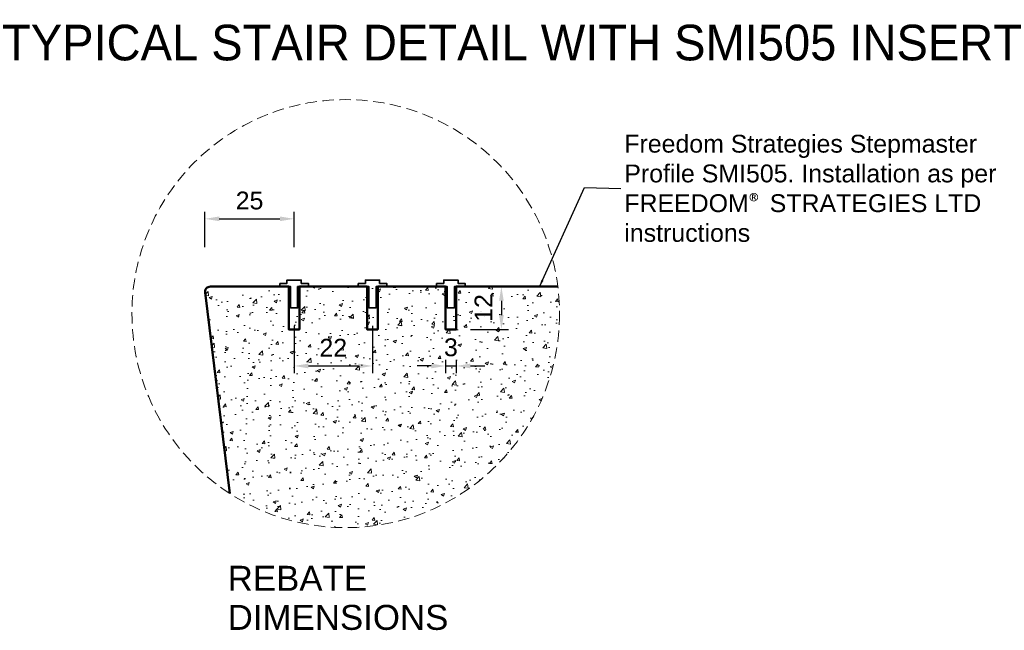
# Model space of a CAD drawing. Header units: millimetres. Extents: x -347 to 646, y -989 to 80.
# Tile 3 of 4: x -52 to 224, y -91 to 80. Entities that reach past the tile are written whole.
import ezdxf

# ---------------------------------------------------------------- set-up
doc = ezdxf.new("R2010")
doc.units = ezdxf.units.MM
doc.linetypes.add('HIDDEN2', pattern=[4.7624999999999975, 3.174999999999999, -1.587499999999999])
for name, color, linetype, lineweight in [('FS-DETAIL', 3, 'Continuous', 35), ('FS-DETAIL-HATCH', 253, 'Continuous', 13), ('FS-DETAIL-THICK', 2, 'Continuous', 50), ('FS-DETAIL-THIN', 8, 'Continuous', 18), ('FS-DIM', 14, 'Continuous', 15), ('FS-TEXT', 7, 'Continuous', 25)]:
    doc.layers.add(name, color=color, linetype=linetype, lineweight=lineweight)
doc.styles.add('Arial', font='arial.ttf', dxfattribs={"height": 2.5})
doc.dimstyles.new('Diagonal_2.5mm Arial', dxfattribs={"dimtxt": 2.5, "dimasz": 2, "dimexe": 1, "dimexo": 2, "dimgap": 1, "dimtad": 0, "dimdec": 0, "dimzin": 0, "dimdsep": 46, "dimtxsty": 'Arial', "dimcen": 2, "dimdle": 4, "dimclrd": 256, "dimclre": 256, "dimclrt": 50, "dimaunit": 1, "dimadec": 0, "dimazin": 0, "dimtfac": 1, "dimtdec": 0, "dimtix": 1, "dimtmove": 2, "dimatfit": 3, "dimfxl": 1, "dimtvp": 1, "dimtolj": 1, "dimtzin": 0, "dimarcsym": 0})
doc.dimstyles.new('Diagonal_2.5mm Arial$7', dxfattribs={"dimtxt": 2.5, "dimasz": 2, "dimexe": 1, "dimexo": 2, "dimgap": 1, "dimtad": 0, "dimdec": 0, "dimzin": 0, "dimdsep": 46, "dimtxsty": 'Arial', "dimcen": 2, "dimdle": 4, "dimclrd": 1, "dimclre": 256, "dimclrt": 7, "dimaunit": 1, "dimadec": 0, "dimazin": 0, "dimtfac": 1, "dimtdec": 0, "dimtix": 1, "dimtmove": 2, "dimatfit": 3, "dimfxl": 1, "dimtvp": 1, "dimtolj": 1, "dimtzin": 0, "dimarcsym": 0})

# ---------------------------------------------------------------- blocks, each defined once
blk = doc.blocks.new('FS_SMI505')
at = {"layer": 'FS-DETAIL', "color": 0}
blk.add_lwpolyline([(-4, 0.8999999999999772), (-2, 0.8999999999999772), (-2, 1.799999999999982), (2, 1.799999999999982), (2, 0.8999999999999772), (4, 0.8999999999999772), (4, -2.84e-14), (1, -2.84e-14), (1, -6), (-1, -6), (-1, -2.84e-14), (-4, -2.84e-14)], close=True, dxfattribs=at)
blk = doc.blocks.new('*D7')
at = {"layer": 'Defpoints', "color": 0, "transparency": 16777216}
for p in [(25.11951453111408, 23.98727687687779), (0.1145902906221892, 12.00000000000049), (25.11951453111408, 12.00000000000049)]:
    blk.add_point(p, dxfattribs=at)
at = {"layer": 'FS-DIM', "lineweight": -2, "transparency": 16777216}
for p, q in [((0.1145902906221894, 16.00000000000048), (0.11459029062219, 25.98727687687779)), ((25.11951453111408, 16.00000000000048), (25.11951453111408, 25.98727687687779)), ((4.11459029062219, 23.98727687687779), (21.11951453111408, 23.98727687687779))]:
    blk.add_line(p, q, dxfattribs=at)
at = {"layer": 'FS-DIM', "transparency": 16777216}
for points in [[(4.11459029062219, 24.65394354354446), (4.11459029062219, 23.32061021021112), (0.1145902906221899, 23.98727687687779)], [(21.11951453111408, 24.65394354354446), (21.11951453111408, 23.32061021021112), (25.11951453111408, 23.98727687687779)]]:
    blk.add_solid(points, dxfattribs=at)
at = {"layer": 'FS-DIM', "color": 50, "transparency": 16777216, "insert": (12.61705241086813, 29.0930067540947), "char_height": 5, "attachment_point": 5, "style": 'Arial'}
blk.add_mtext('\\A1;25', dxfattribs=at)
blk = doc.blocks.new('*D8')
at = {"layer": 'Defpoints', "color": 0, "transparency": 16777216}
for p in [(25.11951453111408, -1.967181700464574), (47.11951453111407, -1.967181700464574), (47.11951453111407, -17.26915261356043)]:
    blk.add_point(p, dxfattribs=at)
at = {"layer": 'FS-DIM', "lineweight": -2, "transparency": 16777216}
for p, q in [((25.11951453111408, -5.967181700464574), (25.11951453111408, -19.26915261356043)), ((47.11951453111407, -5.967181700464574), (47.11951453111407, -19.26915261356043)), ((29.11951453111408, -17.26915261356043), (43.11951453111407, -17.26915261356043))]:
    blk.add_line(p, q, dxfattribs=at)
at = {"layer": 'FS-DIM', "transparency": 16777216}
for points in [[(29.11951453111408, -16.60248594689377), (29.11951453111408, -17.9358192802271), (25.11951453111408, -17.26915261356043)], [(43.11951453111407, -16.60248594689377), (43.11951453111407, -17.9358192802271), (47.11951453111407, -17.26915261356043)]]:
    blk.add_solid(points, dxfattribs=at)
at = {"layer": 'FS-DIM', "color": 50, "transparency": 16777216, "insert": (36.11951453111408, -12.15544735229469), "char_height": 5, "attachment_point": 5, "style": 'Arial'}
blk.add_mtext('\\A1;22', dxfattribs=at)
blk = doc.blocks.new('*D9')
at = {"layer": 'Defpoints', "color": 0, "transparency": 16777216}
for p in [(70.6195145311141, 5.000000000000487), (70.6195145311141, -6.999999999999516), (83.29282039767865, -6.999999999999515)]:
    blk.add_point(p, dxfattribs=at)
at = {"layer": 'FS-DIM', "lineweight": -2, "transparency": 16777216}
for p, q in [((74.6195145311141, 5.000000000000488), (85.29282039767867, 5.000000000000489)), ((83.29282039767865, 1.000000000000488), (83.29282039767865, -2.999999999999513)), ((74.6195145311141, -6.999999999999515), (85.29282039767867, -6.999999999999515))]:
    blk.add_line(p, q, dxfattribs=at)
at = {"layer": 'FS-DIM', "transparency": 16777216}
for points in [[(82.626153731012, 1.000000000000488), (83.95948706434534, 1.000000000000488), (83.29282039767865, 5.000000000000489)], [(82.626153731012, -2.999999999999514), (83.95948706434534, -2.999999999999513), (83.29282039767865, -6.999999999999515)]]:
    blk.add_solid(points, dxfattribs=at)
at = {"layer": 'FS-DIM', "color": 50, "transparency": 16777216, "insert": (78.27235655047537, -0.9999999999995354), "char_height": 5, "attachment_point": 5, "rotation": 90, "style": 'Arial'}
blk.add_mtext('\\A1;12', dxfattribs=at)
blk = doc.blocks.new('*D10')
at = {"layer": 'Defpoints', "color": 0, "transparency": 16777216}
for p in [(67.61951453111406, -11.51381255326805), (70.61951453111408, -11.6672078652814), (70.61951453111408, -17.26915261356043)]:
    blk.add_point(p, dxfattribs=at)
at = {"layer": 'FS-DIM', "lineweight": -2, "transparency": 16777216}
for p, q in [((67.61951453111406, -15.51381255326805), (67.61951453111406, -19.26915261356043)), ((70.61951453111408, -15.6672078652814), (70.61951453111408, -19.26915261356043)), ((63.61951453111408, -17.26915261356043), (59.61951453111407, -17.26915261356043)), ((67.61951453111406, -17.26915261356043), (70.61951453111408, -17.26915261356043)), ((74.61951453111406, -17.26915261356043), (78.61951453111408, -17.26915261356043))]:
    blk.add_line(p, q, dxfattribs=at)
at = {"layer": 'FS-DIM', "transparency": 16777216}
for points in [[(63.61951453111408, -16.60248594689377), (63.61951453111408, -17.9358192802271), (67.61951453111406, -17.26915261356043)], [(74.61951453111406, -16.60248594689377), (74.61951453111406, -17.9358192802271), (70.61951453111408, -17.26915261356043)]]:
    blk.add_solid(points, dxfattribs=at)
at = {"layer": 'FS-DIM', "color": 50, "transparency": 16777216, "insert": (69.11951453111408, -12.06443048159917), "char_height": 5, "attachment_point": 5, "style": 'Arial'}
blk.add_mtext('\\A1;3', dxfattribs=at)

msp = doc.modelspace()

# ---------------------------------------------------------------- hatches: boundary and pattern name
at = {"layer": 'FS-DETAIL-HATCH'}
h = msp.add_hatch(dxfattribs=at)
h.set_pattern_fill('AR-CONC', color=256, scale=0.05)
h.set_pattern_definition([(50, (0, 0), (9.1092334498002, -0.7969542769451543), [0.9525000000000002, -10.4775]), (355, (0, 0), (-1.762171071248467, 9.552842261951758), [0.762, -8.3820292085]), (100.4514446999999, (0.7591003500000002, -0.0664126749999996), (7.347062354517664, 8.755887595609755), [0.80950044, -8.904512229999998]), (46.1842, (0, 2.54), (13.5539520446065, -2.102116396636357), [1.428749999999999, -15.71625]), (96.63555760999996, (1.129495, 2.364825), (11.87020670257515, 12.37130622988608), [1.214251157, -13.356780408]), (351.18415117, (0, 2.54), (11.87020670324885, 12.37130622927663), [1.1429983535, -12.572986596]), (21, (1.27, 1.905), (7.580719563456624, -5.11325990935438), [0.9525000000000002, -10.4775]), (326, (1.27, 1.905), (3.090101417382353, 9.209398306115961), [0.762, -8.382]), (71.45144499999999, (1.901726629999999, 1.478895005), (10.67082096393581, 4.096138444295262), [0.80950044, -8.904496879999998]), (37.5, (0, 0), (0.1544301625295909, 4.227751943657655), [0, -8.2804, 0, -8.509, 0, -8.41375]), (7.499999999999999, (0, 0), (3.340983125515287, 5.009028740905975), [0, -4.851399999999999, 0, -8.0899, 0, -3.20675]), (327.5, (-2.832099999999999, 0), (6.77952975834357, -0.2864371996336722), [0, -3.175, 0, -9.906, 0, -13.1445]), (317.5, (-4.1021, 0), (7.406459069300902, 1.271324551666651), [0, -4.1275, 0, -6.5786, 0, -9.3345])])
edge = h.paths.add_edge_path()
edge.add_arc((19.99286151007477, -4.321130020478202), 79.69046314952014, 0.8996323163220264, 6.375823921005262)
edge.add_line((99.19042840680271, 4.528464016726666), (86.11529373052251, 4.744256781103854))
edge.add_line((86.11529373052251, 4.744256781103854), (86.11951453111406, -2.999999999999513))
edge.add_line((86.11951453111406, -2.999999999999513), (84.11951453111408, -2.999999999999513))
edge.add_line((84.11951453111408, -2.999999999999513), (84.11583834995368, 4.777255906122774))
edge.add_line((84.11583834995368, 4.777255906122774), (81.11665527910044, 4.826754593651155))
edge.add_line((81.11665527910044, 4.826754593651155), (56.11951453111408, 5.000000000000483))
edge.add_line((56.11951453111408, 5.000000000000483), (56.11951453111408, -2.999999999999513))
edge.add_line((56.11951453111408, -2.999999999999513), (54.11951453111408, -2.999999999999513))
edge.add_line((54.11951453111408, -2.999999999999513), (54.11951453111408, 5.000000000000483))
edge.add_line((54.11951453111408, 5.000000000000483), (51.11951453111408, 5.000000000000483))
edge.add_line((51.11951453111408, 5.000000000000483), (26.11951453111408, 5.000000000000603))
edge.add_line((26.11951453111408, 5.000000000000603), (26.11951453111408, -2.999999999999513))
edge.add_line((26.11951453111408, -2.999999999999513), (24.11951453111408, -2.999999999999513))
edge.add_line((24.11951453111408, -2.999999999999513), (24.11951453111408, 5.000000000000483))
edge.add_line((24.11951453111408, 5.000000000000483), (21.11951453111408, 5.000000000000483))
edge.add_line((21.11951453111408, 5.000000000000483), (1.61951453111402, 5.000000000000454))
edge.add_arc((1.619514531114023, 3.500000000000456), 1.499999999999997, 90.0000000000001, 188.1301023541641)
edge.add_line((0.134590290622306, 3.287867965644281), (7.081495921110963, -53.01225132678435))
edge.add_arc((39.61886159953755, -2.532869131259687), 60.0570411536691, 237.1954901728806, 359.4876364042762)

# ---------------------------------------------------------------- linework, layer by layer
at = {"layer": 'FS-DETAIL-THICK', "flags": 128}
msp.add_lwpolyline([(7.081495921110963, -53.01225132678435), (0.1345902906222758, 3.287867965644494, -0.4564120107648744), (1.619514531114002, 5.000000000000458), (23.61951453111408, 5.000000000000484), (23.61951453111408, -6.999999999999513), (26.61951453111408, -6.999999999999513), (26.61951453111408, 5.000000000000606), (45.61951453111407, 5.000000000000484), (45.61951453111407, -6.999999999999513), (48.61951453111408, -6.999999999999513), (48.61951453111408, 5.000000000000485), (67.61951453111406, 5.000000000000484), (67.61951453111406, -6.999999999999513), (70.61951453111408, -6.999999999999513), (70.61951453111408, 5.000000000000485), (99.19042840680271, 5.035211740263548)], format="xyb", dxfattribs=at)
at = {"layer": 'FS-DETAIL-THIN', "linetype": 'HIDDEN2'}
msp.add_circle((39.61519809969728, -2.598381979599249), 60, dxfattribs=at)

# ---------------------------------------------------------------- block references
at = {"layer": 'FS-DETAIL'}
for p in [(25.11951453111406, 5.000000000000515), (47.11951453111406, 5.000000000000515), (69.11951453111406, 5.000000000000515)]:
    msp.add_blockref('FS_SMI505', p, dxfattribs=at)

# ---------------------------------------------------------------- texts
at = {"layer": 'FS-TEXT', "color": 7, "line_spacing_factor": 0.9385317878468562, "style": 'Arial', "bg_fill": 3, "box_fill_scale": 1.25, "bg_fill_color": 7, "bg_fill_transparency": 0}
for s, insert, char_height, width, attachment_point in [('TYPICAL STAIR DETAIL WITH SMI505 INSERT', (86.26961127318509, 73.33493214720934), 10, 307.8521249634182, 5), ('REBATE \\PDIMENSIONS', (6.483409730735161, -73.2934973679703), 7, 67.3248537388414, 1)]:
    msp.add_mtext(s, dxfattribs=dict(at, insert=insert, char_height=char_height, width=width, attachment_point=attachment_point))
at = {"layer": 'FS-TEXT', "color": 7, "insert": (117.780937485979, 32.50682083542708), "char_height": 5, "width": 114.8526825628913, "attachment_point": 4, "style": 'Arial'}
msp.add_mtext('Freedom Strategies Stepmaster Profile SMI505. Installation as per FREEDOM{\\fCalibri|b0|i0|c0|p34;\\C256;®} STRATEGIES LTD instructions', dxfattribs=at)

# ---------------------------------------------------------------- dimensions: what is measured, and where the dimension line sits
at = {"layer": 'FS-DIM'}
dim = msp.add_linear_dim(base=(25.11951453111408, 23.98727687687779), p1=(0.1145902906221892, 12.00000000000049), p2=(25.11951453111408, 12.00000000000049), dimstyle='Diagonal_2.5mm Arial', dxfattribs=at)
dim.commit()
dim.dimension.update_dxf_attribs({"geometry": '*D7', "text_midpoint": (12.61705241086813, 29.0930067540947)})
dim = msp.add_linear_dim(base=(83.29282039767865, -6.999999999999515), p1=(70.61951453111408, 5.000000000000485), p2=(70.61951453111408, -6.999999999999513), angle=90, dimstyle='Diagonal_2.5mm Arial', dxfattribs=at)
dim.commit()
dim.dimension.update_dxf_attribs({"geometry": '*D9', "text_midpoint": (78.27235655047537, -0.9999999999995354)})
for base, p1, p2, picture, middle in [((47.11951453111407, -17.26915261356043), (25.11951453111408, -1.967181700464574), (47.11951453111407, -1.967181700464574), '*D8', (36.11951453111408, -12.15544735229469)), ((70.61951453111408, -17.26915261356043), (67.61951453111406, -11.51381255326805), (70.61951453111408, -11.6672078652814), '*D10', (69.11951453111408, -12.06443048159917))]:
    dim = msp.add_linear_dim(base=base, p1=p1, p2=p2, dimstyle='Diagonal_2.5mm Arial', dxfattribs=at)
    dim.commit()
    dim.dimension.update_dxf_attribs({"geometry": picture, "text_midpoint": middle, "dimtype": 160})

# ---------------------------------------------------------------- leaders
at = {"layer": 'FS-TEXT', "annotation_type": 0, "has_hookline": 1, "hookline_direction": 1, "text_width": 103.9972714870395}
msp.add_leader([(93.98525996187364, 4.956205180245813), (106.6316477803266, 32.75682083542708), (116.780937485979, 32.50682083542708)], dimstyle='Diagonal_2.5mm Arial$7', override={"dimscale": 0}, dxfattribs=at)

doc.saveas('drawing.dxf')
